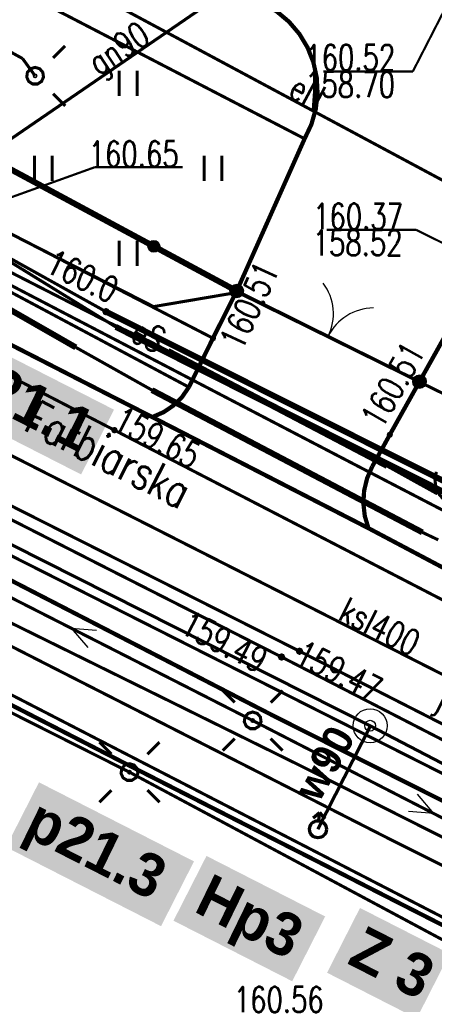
# Model space of a CAD drawing. Extents: x 0 to 7432618, y -40 to 5712028.
# Tile 46 of 165: x 7430666 to 7430678, y 5711536 to 5711565. Entities that reach past the tile are written whole.
import ezdxf
from ezdxf.enums import TextEntityAlignment as Align

# ---------------------------------------------------------------- set-up
doc = ezdxf.new("R2010")
doc.units = 0
doc.header["$MEASUREMENT"] = 0
for name, pattern in [('0', [1.5, 1, -0.5]), ('2218', [1, 0.5, -0.5]), ('3901', [0]), ('5102', [0])]:
    doc.linetypes.add(name, pattern=pattern)
for name, color, linetype in [('Dzialki', 7, 'Continuous'), ('OPISY', 7, 'Continuous'), ('OTK_E_T_0', 7, 'Continuous'), ('OTK_L_0', 7, 'Continuous'), ('OTK_L_1', 7, 'Continuous'), ('OTK_L_2', 7, 'Continuous'), ('OTK_L_4', 7, 'Continuous'), ('OTO_L_0', 7, 'Continuous'), ('OTO_L_1', 7, 'Continuous'), ('OTR_T_0', 7, 'Continuous'), ('OTZ_L_3', 7, 'Continuous'), ('SUCP_L_0', 7, 'Continuous'), ('SUCR_T_0', 7, 'Continuous'), ('SUE_T_3', 7, 'Continuous'), ('SUEP_E_T_0', 7, 'Continuous'), ('SUEP_L_0', 7, 'Continuous'), ('SUER_T_0', 7, 'Continuous'), ('SUGP_E_T_0', 7, 'Continuous'), ('SUGP_L_0', 7, 'Continuous'), ('SUGR_T_0', 7, 'Continuous'), ('SUKP_E_T_0', 7, 'Continuous'), ('SUKP_L_0', 7, 'Continuous'), ('SUKR_T_0', 7, 'Continuous'), ('SUL_L_1', 7, 'Continuous'), ('SUP_T_2', 7, 'Continuous'), ('SUTP_L_0', 7, 'Continuous'), ('SUWP_L_0', 7, 'Continuous'), ('Uzytki', 7, 'Continuous')]:
    doc.layers.add(name, color=color, linetype=linetype)
doc.layers.add('woda przyłącze', color=140, linetype='Continuous', lineweight=50)
doc.layers.add('woda sieć', color=150, linetype='Continuous', lineweight=70)
doc.styles.add('25', font='GOTHIC.TTF', dxfattribs={"oblique": 8, "height": 0.35})
doc.styles.add('STYL_ARIAL', font='simplex', dxfattribs={"width": 0.75, "oblique": 0.1})

# ---------------------------------------------------------------- blocks, each defined once
blk = doc.blocks.new('OTOB')
at = {"color": 0}
for centre, start, end in [((-1.5, 0), 0, 63.2606), ((1.5, 0), 116.7394, 180)]:
    blk.add_arc(centre, 1.5, start, end, dxfattribs=at)
blk = doc.blocks.new('KOGR')
at = {"color": 0}
for radius in [0.2, 0.18, 0.16, 0.14, 0.12, 0.1, 0.08, 0.06, 0.04, 0.02]:
    blk.add_circle((0, 0), radius, dxfattribs=at)
blk = doc.blocks.new('SUWH')
at = {"color": 0}
for p, q in [((-0.35, 0.65), (0, 1)), ((0, 0.5), (0, 1)), ((0, 1), (0.35, 0.65))]:
    blk.add_line(p, q, dxfattribs=at)
blk.add_circle((0, 0), 0.5, dxfattribs=at)

msp = doc.modelspace()

# ---------------------------------------------------------------- hatches: boundary and pattern name
at = {"layer": 'woda sieć', "linetype": 'ByBlock'}
for points in [[(7430668.616, 5711553.987), (7430664.281, 5711556.196), (7430663.31, 5711554.29), (7430667.645, 5711552.081)], [(7430670.971, 5711540.695), (7430666.404, 5711543.022), (7430665.433, 5711541.116), (7430670, 5711538.789)], [(7430674.836, 5711539.074), (7430671.339, 5711540.856), (7430670.367, 5711538.95), (7430673.865, 5711537.168)], [(7430678.504, 5711537.979), (7430675.862, 5711539.325), (7430674.891, 5711537.419), (7430677.533, 5711536.073)]]:
    msp.add_hatch(color=256, dxfattribs=at).paths.add_polyline_path(points)

# ---------------------------------------------------------------- linework, layer by layer
at = {"layer": 'Dzialki', "color": 18, "true_color": 0x000000, "const_width": 0.09}
for points in [[(7430659.8, 5711562.1), (7430669.78, 5711557.02)], [(7430669.78, 5711557.02), (7430672.26, 5711557.44)], [(7430672.26, 5711557.44), (7430680.06, 5711553.6)], [(7430694.86, 5711530.52), (7430664.38, 5711546.22)]]:
    msp.add_lwpolyline(points, dxfattribs=at)
at = {"layer": 'OPISY', "color": 6}
for radius in [0.5, 0.16]:
    msp.add_circle((7430676.16, 5711544.687), radius, dxfattribs=at)
at = {"layer": 'OTK_L_0', "color": 18, "linetype": '0', "true_color": 0x000000, "const_width": 0.09}
for points in [[(7430669.74, 5711553.77), (7430635.71, 5711571.16)], [(7430673.01, 5711565.94), (7430673.412, 5711565.703), (7430673.769, 5711565.403), (7430674.073, 5711565.048), (7430674.314, 5711564.649), (7430674.487, 5711564.216), (7430674.587, 5711563.76), (7430674.611, 5711563.294), (7430674.558, 5711562.83), (7430674.43, 5711562.382), (7430674.23, 5711561.96)], [(7430677.615, 5711554.812), (7430683.08, 5711564.57)], [(7430674.23, 5711561.96), (7430672.23, 5711557.48)], [(7430672.23, 5711557.48), (7430671.53, 5711556.09)], [(7430671.53, 5711556.09), (7430670.82, 5711554.65)], [(7430670.82, 5711554.65), (7430670.619, 5711554.36), (7430670.368, 5711554.112), (7430670.076, 5711553.914), (7430669.752, 5711553.774)], [(7430676.74, 5711553.25), (7430677.615, 5711554.812)], [(7430655.36, 5711554.23), (7430673.31, 5711544.98)], [(7430676.11, 5711550.5), (7430669.74, 5711553.77)], [(7430669.752, 5711553.774), (7430676.11, 5711550.5)], [(7430676.22, 5711552.31), (7430676.74, 5711553.25)], [(7430676.11, 5711550.5), (7430676.003, 5711550.859), (7430675.961, 5711551.23), (7430675.983, 5711551.603), (7430676.071, 5711551.967), (7430676.22, 5711552.31)], [(7430682.71, 5711547.01), (7430676.11, 5711550.5)], [(7430673.31, 5711544.98), (7430689.11, 5711537.05)]]:
    msp.add_lwpolyline(points, dxfattribs=at)
at = {"layer": 'OTK_L_1', "color": 18, "true_color": 0x000000, "const_width": 0.125}
for points in [[(7430669.74, 5711553.77), (7430635.71, 5711571.16)], [(7430673.01, 5711565.94), (7430673.412, 5711565.703), (7430673.769, 5711565.403), (7430674.073, 5711565.048), (7430674.314, 5711564.649), (7430674.487, 5711564.216), (7430674.587, 5711563.76), (7430674.611, 5711563.294), (7430674.558, 5711562.83), (7430674.43, 5711562.382), (7430674.23, 5711561.96)], [(7430683.08, 5711564.57), (7430677.615, 5711554.812)], [(7430674.23, 5711561.96), (7430672.23, 5711557.48)], [(7430672.23, 5711557.48), (7430671.53, 5711556.09)], [(7430671.53, 5711556.09), (7430670.82, 5711554.65)], [(7430677.615, 5711554.812), (7430676.74, 5711553.25)], [(7430670.82, 5711554.65), (7430670.619, 5711554.36), (7430670.368, 5711554.112), (7430670.076, 5711553.914), (7430669.752, 5711553.774)], [(7430655.36, 5711554.23), (7430673.31, 5711544.98)], [(7430668.84, 5711543.63), (7430649.24, 5711553.68)], [(7430676.11, 5711550.5), (7430669.74, 5711553.77)], [(7430676.74, 5711553.25), (7430676.22, 5711552.31)], [(7430676.11, 5711550.5), (7430676.003, 5711550.859), (7430675.961, 5711551.23), (7430675.983, 5711551.603), (7430676.071, 5711551.967), (7430676.22, 5711552.31)], [(7430682.71, 5711547.01), (7430676.11, 5711550.5)], [(7430673.31, 5711544.98), (7430689.11, 5711537.05)], [(7430691.34, 5711532.18), (7430668.84, 5711543.63)]]:
    msp.add_lwpolyline(points, dxfattribs=at)
at = {"layer": 'OTK_L_2', "color": 18, "linetype": '0', "true_color": 0x000000, "const_width": 0.09}
for points in [[(7430670.82, 5711554.65), (7430598.961, 5711592.959)], [(7430620.11, 5711579.14), (7430669.74, 5711553.77)], [(7430653.05, 5711572.93), (7430674.23, 5711561.96)], [(7430673.01, 5711565.94), (7430673.412, 5711565.703), (7430673.769, 5711565.403), (7430674.073, 5711565.048), (7430674.314, 5711564.649), (7430674.487, 5711564.216), (7430674.587, 5711563.76), (7430674.611, 5711563.294), (7430674.558, 5711562.83), (7430674.43, 5711562.382), (7430674.23, 5711561.96)], [(7430683.08, 5711564.57), (7430677.615, 5711554.812)], [(7430670.82, 5711554.65), (7430670.617, 5711554.357), (7430670.363, 5711554.108), (7430670.067, 5711553.91), (7430669.74, 5711553.77)], [(7430677.615, 5711554.812), (7430676.74, 5711553.25)], [(7430673.31, 5711544.98), (7430655.36, 5711554.23)], [(7430649.24, 5711553.68), (7430668.84, 5711543.63)], [(7430676.74, 5711553.25), (7430676.22, 5711552.31)], [(7430676.11, 5711550.5), (7430676.003, 5711550.859), (7430675.961, 5711551.23), (7430675.983, 5711551.603), (7430676.071, 5711551.967), (7430676.22, 5711552.31)], [(7430676.11, 5711550.5), (7430682.71, 5711547.01)], [(7430689.11, 5711537.05), (7430673.31, 5711544.98)], [(7430668.84, 5711543.63), (7430691.34, 5711532.18)]]:
    msp.add_lwpolyline(points, dxfattribs=at)
at = {"layer": 'OTK_L_4', "color": 18, "linetype": '0', "true_color": 0x000000, "const_width": 0.09}
for points in [[(7430668.84, 5711543.63), (7430649.24, 5711553.68)], [(7430691.34, 5711532.18), (7430668.84, 5711543.63)]]:
    msp.add_lwpolyline(points, dxfattribs=at)
at = {"layer": 'OTO_L_0', "color": 18, "linetype": '3901', "true_color": 0x000000, "const_width": 0.175}
msp.add_lwpolyline([(7430649.97, 5711569.45), (7430672.23, 5711557.48)], dxfattribs=at)
at = {"layer": 'OTO_L_0', "color": 18, "true_color": 0x000000}
for radius in [0.175, 0.158, 0.14, 0.122, 0.105, 0.0875, 0.07, 0.0525, 0.035]:
    msp.add_circle((7430669.787, 5711558.794), radius, dxfattribs=at)
at = {"layer": 'OTO_L_1', "color": 18, "true_color": 0x000000, "const_width": 0.09}
for points in [[(7430672.23, 5711557.48), (7430677.615, 5711554.812)], [(7430677.615, 5711554.812), (7430672.23, 5711557.48)]]:
    msp.add_lwpolyline(points, dxfattribs=at)
at = {"layer": 'OTR_T_0', "color": 18, "true_color": 0x000000, "const_width": 0.09}
for points in [[(7430671.53, 5711556.135), (7430671.562, 5711556.122), (7430671.575, 5711556.09), (7430671.562, 5711556.058), (7430671.53, 5711556.045), (7430671.498, 5711556.058), (7430671.485, 5711556.09), (7430671.498, 5711556.122), (7430671.53, 5711556.135)], [(7430676.74, 5711553.295), (7430676.772, 5711553.282), (7430676.785, 5711553.25), (7430676.772, 5711553.218), (7430676.74, 5711553.205), (7430676.708, 5711553.218), (7430676.695, 5711553.25), (7430676.708, 5711553.282), (7430676.74, 5711553.295)]]:
    msp.add_lwpolyline(points, dxfattribs=at)
at = {"layer": 'OTZ_L_3', "color": 18, "linetype": '0', "true_color": 0x000000, "const_width": 0.09}
for points in [[(7430674.23, 5711561.96), (7430653.05, 5711572.93)], [(7430668.768, 5711563.215), (7430668.768, 5711563.965)], [(7430669.293, 5711563.215), (7430669.293, 5711563.965)], [(7430659.56, 5711562.27), (7430671.53, 5711556.09)], [(7430672.23, 5711557.48), (7430674.23, 5711561.96)], [(7430666.268, 5711560.715), (7430666.268, 5711561.465)], [(7430666.793, 5711560.715), (7430666.793, 5711561.465)], [(7430671.268, 5711560.715), (7430671.268, 5711561.465)], [(7430671.793, 5711560.715), (7430671.793, 5711561.465)], [(7430668.768, 5711558.215), (7430668.768, 5711558.965)], [(7430669.293, 5711558.215), (7430669.293, 5711558.965)], [(7430671.53, 5711556.09), (7430672.23, 5711557.48)]]:
    msp.add_lwpolyline(points, dxfattribs=at)
at = {"layer": 'SUCP_L_0', "color": 6, "true_color": 0xed00ed, "const_width": 0.09}
for points in [[(7430674.08, 5711546.88), (7430663.36, 5711552.28)], [(7430662.83, 5711552.15), (7430673.55, 5711546.71)], [(7430673.55, 5711546.71), (7430684.21, 5711541.23)], [(7430684.79, 5711541.43), (7430674.08, 5711546.88)]]:
    msp.add_lwpolyline(points, dxfattribs=at)
at = {"layer": 'SUCR_T_0', "color": 6, "true_color": 0xed00ed, "const_width": 0.09}
for points in [[(7430673.55, 5711546.772), (7430673.594, 5711546.754), (7430673.612, 5711546.71), (7430673.594, 5711546.666), (7430673.55, 5711546.647), (7430673.506, 5711546.666), (7430673.487, 5711546.71), (7430673.506, 5711546.754), (7430673.55, 5711546.772)], [(7430674.08, 5711546.942), (7430674.124, 5711546.924), (7430674.143, 5711546.88), (7430674.124, 5711546.836), (7430674.08, 5711546.817), (7430674.036, 5711546.836), (7430674.018, 5711546.88), (7430674.036, 5711546.924), (7430674.08, 5711546.942)]]:
    msp.add_lwpolyline(points, dxfattribs=at)
at = {"layer": 'SUE_T_3', "color": 18, "true_color": 0x000000, "const_width": 0.09}
for points in [[(7430666.82, 5711564.34), (7430667.174, 5711564.694)], [(7430666.29, 5711564.06), (7430666.425, 5711564.02), (7430666.517, 5711563.914), (7430666.537, 5711563.774), (7430666.479, 5711563.646), (7430666.36, 5711563.57), (7430666.22, 5711563.57), (7430666.101, 5711563.646), (7430666.043, 5711563.774), (7430666.063, 5711563.914), (7430666.155, 5711564.02), (7430666.29, 5711564.06)], [(7430666.29, 5711563.835), (7430666.308, 5711563.828), (7430666.315, 5711563.81), (7430666.308, 5711563.792), (7430666.29, 5711563.785), (7430666.272, 5711563.792), (7430666.265, 5711563.81), (7430666.272, 5711563.828), (7430666.29, 5711563.835)], [(7430666.82, 5711563.28), (7430667.174, 5711562.926)], [(7430672.17, 5711545.37), (7430671.816, 5711545.724)], [(7430673.23, 5711545.37), (7430673.584, 5711545.724)], [(7430672.7, 5711545.09), (7430672.835, 5711545.05), (7430672.927, 5711544.944), (7430672.947, 5711544.804), (7430672.889, 5711544.676), (7430672.77, 5711544.6), (7430672.63, 5711544.6), (7430672.511, 5711544.676), (7430672.452, 5711544.804), (7430672.473, 5711544.944), (7430672.565, 5711545.05), (7430672.7, 5711545.09)], [(7430672.7, 5711544.865), (7430672.718, 5711544.858), (7430672.725, 5711544.84), (7430672.718, 5711544.822), (7430672.7, 5711544.815), (7430672.682, 5711544.822), (7430672.675, 5711544.84), (7430672.682, 5711544.858), (7430672.7, 5711544.865)], [(7430668.54, 5711543.85), (7430668.186, 5711544.204)], [(7430669.6, 5711543.85), (7430669.954, 5711544.204)], [(7430672.17, 5711544.31), (7430671.816, 5711543.956)], [(7430673.23, 5711544.31), (7430673.584, 5711543.956)], [(7430669.07, 5711543.57), (7430669.205, 5711543.53), (7430669.297, 5711543.424), (7430669.317, 5711543.284), (7430669.259, 5711543.156), (7430669.14, 5711543.08), (7430669, 5711543.08), (7430668.881, 5711543.156), (7430668.822, 5711543.284), (7430668.843, 5711543.424), (7430668.935, 5711543.53), (7430669.07, 5711543.57)], [(7430669.07, 5711543.345), (7430669.088, 5711543.338), (7430669.095, 5711543.32), (7430669.088, 5711543.302), (7430669.07, 5711543.295), (7430669.052, 5711543.302), (7430669.045, 5711543.32), (7430669.052, 5711543.338), (7430669.07, 5711543.345)], [(7430668.54, 5711542.79), (7430668.186, 5711542.436)], [(7430669.6, 5711542.79), (7430669.954, 5711542.436)]]:
    msp.add_lwpolyline(points, dxfattribs=at)
at = {"layer": 'SUEP_L_0', "color": 1, "true_color": 0xff0000}
for p, q in [((7430667.351, 5711547.558), (7430667.839, 5711546.988)), ((7430667.351, 5711547.558), (7430668.099, 5711547.5)), ((7430678.038, 5711542.101), (7430677.553, 5711542.673)), ((7430678.038, 5711542.101), (7430677.291, 5711542.162))]:
    msp.add_line(p, q, dxfattribs=at)
at = {"layer": 'SUEP_L_0', "color": 1, "true_color": 0xff0000, "const_width": 0.09}
for points in [[(7430665.92, 5711564.32), (7430659.04, 5711568.09)], [(7430667.29, 5711566.63), (7430681.35, 5711559.1)], [(7430666.29, 5711563.81), (7430665.92, 5711564.32)], [(7430668.47, 5711556.55), (7430657.78, 5711562.01)], [(7430668.38, 5711556.87), (7430665.27, 5711558.6)], [(7430668.67, 5711556.42), (7430665.21, 5711558.55)], [(7430678.82, 5711551.64), (7430668.38, 5711556.87)], [(7430669.68, 5711555.99), (7430668.47, 5711556.55)], [(7430678.73, 5711551.32), (7430668.67, 5711556.42)], [(7430670.205, 5711555.715), (7430669.68, 5711555.99)], [(7430676.66, 5711552.33), (7430670.205, 5711555.715)], [(7430652.59, 5711553.65), (7430666.48, 5711546.57)], [(7430678.14, 5711551.51), (7430676.66, 5711552.33)], [(7430678.35, 5711551.32), (7430678.196, 5711551.492), (7430678.099, 5711551.703), (7430678.07, 5711551.932), (7430678.11, 5711552.16)], [(7430662.42, 5711549.27), (7430674.25, 5711543.44)], [(7430659.45, 5711548.16), (7430669.07, 5711543.32)], [(7430666.48, 5711546.57), (7430676.72, 5711541.36)], [(7430669.07, 5711543.32), (7430679, 5711538.01)], [(7430674.25, 5711543.44), (7430692.14, 5711534.44)], [(7430676.72, 5711541.36), (7430693.39, 5711533.04)]]:
    msp.add_lwpolyline(points, dxfattribs=at)
at = {"layer": 'SUEP_L_0', "color": 1, "linetype": '5102', "true_color": 0xff0000, "const_width": 0.09}
for points in [[(7430672.7, 5711544.84), (7430641.19, 5711560.85)], [(7430706.81, 5711527.34), (7430672.7, 5711544.84)]]:
    msp.add_lwpolyline(points, dxfattribs=at)
at = {"layer": 'SUER_T_0', "color": 1, "true_color": 0xff0000, "const_width": 0.09}
msp.add_lwpolyline([(7430668.38, 5711556.933), (7430668.424, 5711556.914), (7430668.442, 5711556.87), (7430668.424, 5711556.826), (7430668.38, 5711556.808), (7430668.336, 5711556.826), (7430668.317, 5711556.87), (7430668.336, 5711556.914), (7430668.38, 5711556.933)], dxfattribs=at)
at = {"layer": 'SUGP_L_0', "color": 56, "true_color": 0x808000, "const_width": 0.09}
for points in [[(7430673.501, 5711567.377), (7430662.978, 5711560.175)], [(7430660.36, 5711557.657), (7430697.446, 5711538.491)]]:
    msp.add_lwpolyline(points, dxfattribs=at)
at = {"layer": 'SUGR_T_0', "color": 56, "true_color": 0x808000, "const_width": 0.065}
for points in [[(7430660.81, 5711558.52), (7430668.055, 5711561.125)], [(7430668.055, 5711561.125), (7430670.633, 5711561.125)], [(7430668.627, 5711553.447), (7430668.671, 5711553.429), (7430668.689, 5711553.385), (7430668.671, 5711553.341), (7430668.627, 5711553.322), (7430668.582, 5711553.341), (7430668.564, 5711553.385), (7430668.582, 5711553.429), (7430668.627, 5711553.447)]]:
    msp.add_lwpolyline(points, dxfattribs=at)
at = {"layer": 'SUKP_L_0', "color": 36, "true_color": 0x803300, "const_width": 0.09}
msp.add_lwpolyline([(7430658.21, 5711556.38), (7430702.56, 5711533.89)], dxfattribs=at)
at = {"layer": 'SUKR_T_0', "color": 36, "true_color": 0x803300, "const_width": 0.065}
for points in [[(7430678.59, 5711566.22), (7430677.419, 5711563.941)], [(7430674.786, 5711563.941), (7430677.419, 5711563.941)], [(7430674.878, 5711559.282), (7430677.511, 5711559.282)], [(7430679.27, 5711558.41), (7430677.511, 5711559.282)]]:
    msp.add_lwpolyline(points, dxfattribs=at)
at = {"layer": 'SUL_L_1', "color": 18, "true_color": 0x000000, "const_width": 0.175}
for points in [[(7430663.66, 5711558.012), (7430667.489, 5711555.821)], [(7430678.82, 5711551.64), (7430668.38, 5711556.87)], [(7430683.97, 5711548.73), (7430668.67, 5711556.42)], [(7430676.66, 5711552.33), (7430670.205, 5711555.715)], [(7430677.701, 5711550.377), (7430669.733, 5711554.563)]]:
    msp.add_lwpolyline(points, dxfattribs=at)
at = {"layer": 'SUP_T_2', "color": 18, "true_color": 0x000000, "const_width": 0.09}
msp.add_lwpolyline([(7430672.7, 5711545.09), (7430672.835, 5711545.05), (7430672.927, 5711544.944), (7430672.947, 5711544.804), (7430672.889, 5711544.676), (7430672.77, 5711544.6), (7430672.63, 5711544.6), (7430672.511, 5711544.676), (7430672.452, 5711544.804), (7430672.473, 5711544.944), (7430672.565, 5711545.05), (7430672.7, 5711545.09)], dxfattribs=at)
at = {"layer": 'SUTP_L_0', "color": 30, "true_color": 0xff9100, "const_width": 0.09}
for points in [[(7430675.77, 5711552.34), (7430656.49, 5711562.38)], [(7430667.489, 5711555.821), (7430663.66, 5711558.012)], [(7430669.733, 5711554.563), (7430667.489, 5711555.821)], [(7430677.701, 5711550.377), (7430669.733, 5711554.563)], [(7430683.43, 5711548.37), (7430675.77, 5711552.34)], [(7430678.167, 5711550.156), (7430677.701, 5711550.377)]]:
    msp.add_lwpolyline(points, dxfattribs=at)
at = {"layer": 'SUWP_L_0', "color": 5, "true_color": 0x0000ff, "const_width": 0.09}
msp.add_lwpolyline([(7430665.353, 5711549.808), (7430695.318, 5711534.692)], dxfattribs=at)
at = {"layer": 'Uzytki', "color": 96, "linetype": '2218', "true_color": 0x008000, "const_width": 0.09}
for points in [[(7430599.08, 5711593.02), (7430669.78, 5711557.02)], [(7430669.78, 5711557.02), (7430672.26, 5711557.44)], [(7430672.26, 5711557.44), (7430680.06, 5711553.6)], [(7430694.86, 5711530.52), (7430664.38, 5711546.22)]]:
    msp.add_lwpolyline(points, dxfattribs=at)
at = {"layer": 'woda sieć', "linetype": 'ByBlock'}
msp.add_line((7430676.172, 5711544.687), (7430674.624, 5711541.639), dxfattribs=at)
msp.add_lwpolyline([(7430431.278, 5711669.42), (7430434.287, 5711667.928), (7430445.875, 5711662.16), (7430458.06, 5711656.094), (7430458.51, 5711655.87), (7430466.178, 5711652.052), (7430472.614, 5711648.754), (7430478.625, 5711645.609), (7430489.122, 5711640.303), (7430494.404, 5711637.639), (7430502.868, 5711633.381), (7430508.886, 5711630.388), (7430536.283, 5711616.268), (7430539.606, 5711614.594), (7430552.541, 5711608.054), (7430564.779, 5711601.79), (7430572.726, 5711597.718), (7430584.696, 5711591.587), (7430634.227, 5711565.801), (7430646.099, 5711559.831), (7430664.645, 5711550.495), (7430676.16, 5711544.687), (7430700.274, 5711532.14), (7430700.644, 5711531.954)], dxfattribs=at)

# ---------------------------------------------------------------- block references
at = {"layer": 'OTO_L_1', "color": 18, "true_color": 0x000000}
for p in [(7430672.23, 5711557.48), (7430677.615, 5711554.812)]:
    msp.add_blockref('KOGR', p, dxfattribs=at)
at = {"layer": 'OTO_L_1', "color": 18, "true_color": 0x000000, "rotation": 333.64394}
msp.add_blockref('OTOB', (7430674.922, 5711556.146), dxfattribs=at)
at = {"layer": 'woda sieć', "xscale": 0.5, "yscale": 0.5, "zscale": 0.5, "rotation": 355}
msp.add_blockref('SUWH', (7430674.624, 5711541.639), dxfattribs=at)

# ---------------------------------------------------------------- texts
at = {"layer": 'Dzialki', "color": 18, "true_color": 0x000000, "style": 'STYL_ARIAL', "width": 0.75}
msp.add_text('Farbiarska', height=1, rotation=333.0888, dxfattribs=at).set_placement((7430668.095, 5711551.956), align=Align.BOTTOM_CENTER)
at = {"layer": 'OTK_E_T_0', "color": 18, "true_color": 0x000000, "style": 'STYL_ARIAL', "width": 0.75}
msp.add_text('j.mb.', height=0.75, rotation=333.1103, dxfattribs=at).set_placement((7430679.059, 5711545.146), align=Align.MIDDLE_CENTER)
at = {"layer": 'OTR_T_0', "color": 18, "true_color": 0x000000, "style": 'STYL_ARIAL', "width": 0.75}
msp.add_text('160.51', height=0.75, rotation=65.2992, dxfattribs=at).set_placement((7430671.7, 5711556.012), align=Align.TOP_LEFT)
msp.add_text('160.51', height=0.75, rotation=60.7481, dxfattribs=at).set_placement((7430676.704, 5711553.27), align=Align.BOTTOM_LEFT)
at = {"layer": 'SUCR_T_0', "color": 6, "true_color": 0xed00ed, "style": 'STYL_ARIAL', "width": 0.75}
msp.add_text('159.49', height=0.75, rotation=332.7936, dxfattribs=at).set_placement((7430673.046, 5711546.551), align=Align.MIDDLE_RIGHT)
msp.add_text('159.47', height=0.75, rotation=333.0298, dxfattribs=at).set_placement((7430674.058, 5711546.891), align=Align.MIDDLE_LEFT)
at = {"layer": 'SUEP_E_T_0', "color": 1, "true_color": 0xff0000, "style": 'STYL_ARIAL', "width": 0.75}
for s, rotation, p in [('eN', 331.8282, (7430674.309, 5711563.327)), ('eS', 333.3911, (7430669.635, 5711556.171))]:
    msp.add_text(s, height=0.75, rotation=rotation, dxfattribs=at).set_placement(p, align=Align.MIDDLE_CENTER)
at = {"layer": 'SUER_T_0', "color": 1, "true_color": 0xff0000, "style": 'STYL_ARIAL', "width": 0.75}
msp.add_text('160.0', height=0.75, rotation=334.12, dxfattribs=at).set_placement((7430668.398, 5711556.907), align=Align.BOTTOM_RIGHT)
at = {"layer": 'SUGP_E_T_0', "color": 56, "true_color": 0x808000, "style": 'STYL_ARIAL', "width": 0.75}
msp.add_text('gn90', height=0.75, rotation=32.9657, dxfattribs=at).set_placement((7430668.744, 5711564.627), align=Align.MIDDLE_CENTER)
at = {"layer": 'SUGR_T_0', "color": 56, "true_color": 0x808000, "style": 'STYL_ARIAL', "width": 0.75}
msp.add_text('160.65', height=0.75, dxfattribs=at).set_placement((7430667.867, 5711560.912), align=Align.BOTTOM_LEFT)
msp.add_text('159.65', height=0.75, rotation=332.6693, dxfattribs=at).set_placement((7430668.712, 5711553.777), align=Align.MIDDLE_LEFT)
at = {"layer": 'SUKP_E_T_0', "color": 36, "true_color": 0x803300, "style": 'STYL_ARIAL', "width": 0.75}
msp.add_text('ksI400', height=0.75, rotation=333.0515, dxfattribs=at).set_placement((7430676.446, 5711547.606), align=Align.MIDDLE_CENTER)
at = {"layer": 'SUKR_T_0', "color": 36, "true_color": 0x803300, "style": 'STYL_ARIAL', "width": 0.75}
for s, p in [('160.52', (7430674.249, 5711564.725)), ('158.70', (7430674.242, 5711563.93)), ('160.37', (7430674.48, 5711560.053)), ('158.52', (7430674.464, 5711559.273)), ('160.56', (7430672.142, 5711537.004))]:
    msp.add_text(s, height=0.75, dxfattribs=at).set_placement(p, align=Align.TOP_LEFT)
at = {"layer": 'woda przyłącze', "color": 0, "char_height": 1.26, "attachment_point": 1, "rotation": 333, "style": '25'}
for s, insert in [('\\fCentury Gothic|b1|i0;\\Q-1;p21.1', (7430664.346, 5711555.787)), ('\\fCentury Gothic|b1|i0;\\Q-1;p21.3', (7430666.469, 5711542.613)), ('\\fCentury Gothic|b1|i0;\\Q-1;Hp3', (7430671.501, 5711540.359)), ('\\fCentury Gothic|b1|i0;\\Q-1;Z 3', (7430676.025, 5711538.829))]:
    msp.add_mtext_dynamic_manual_height_columns(s, width=15.63873, gutter_width=5, heights=[0], dxfattribs=dict(at, insert=insert))
at = {"layer": 'woda sieć', "insert": (7430673.888, 5711542.841), "char_height": 0.882, "attachment_point": 1, "rotation": 60.8039, "style": '25'}
msp.add_mtext_dynamic_manual_height_columns('\\fCentury Gothic|b1|i0;\\Q-1;w90', width=10.94711, gutter_width=5, heights=[0], dxfattribs=at)

doc.saveas('drawing.dxf')
